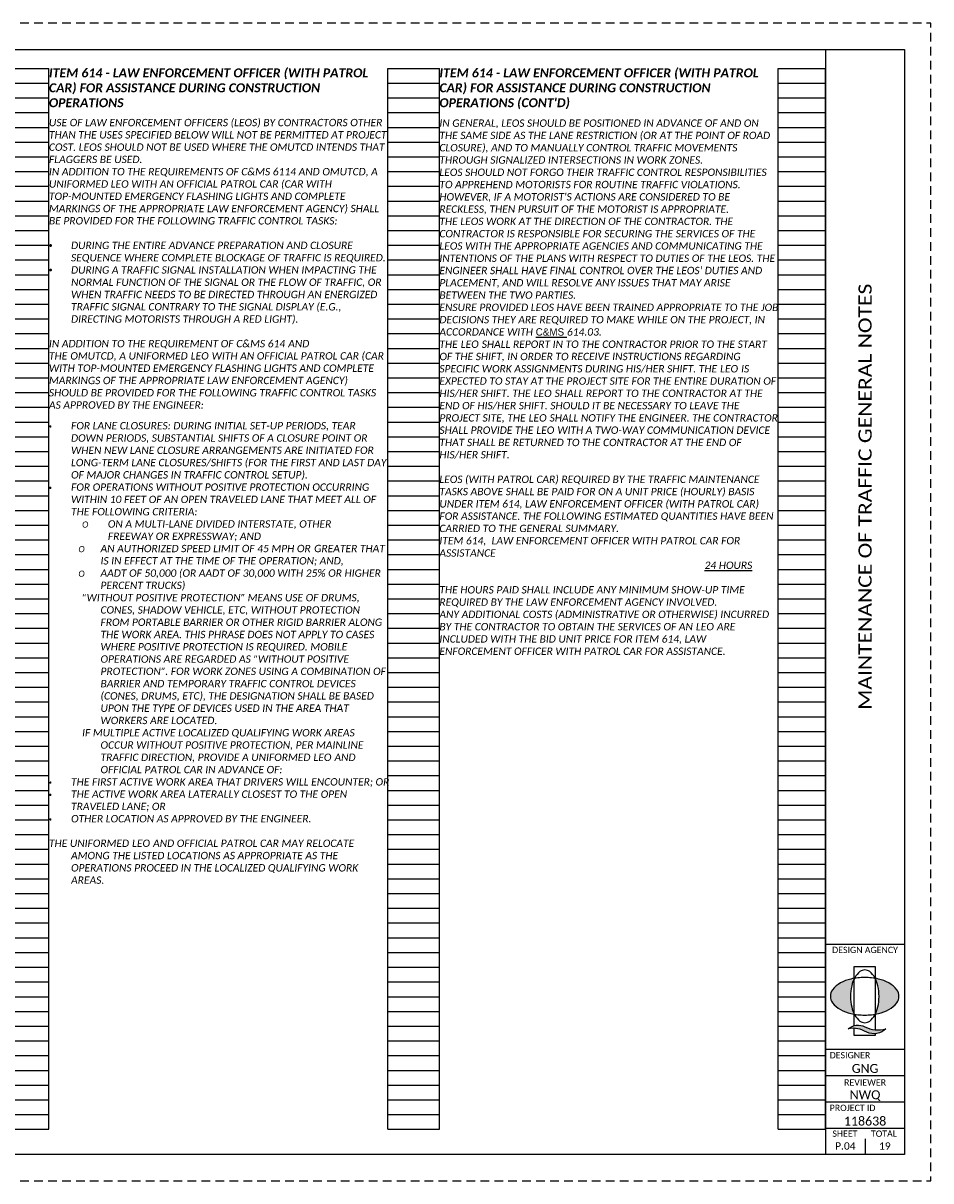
# Paper-space layout 'MOT_Note2' of a CAD drawing. Header units: feet. Extents: x -0.5 to 34, y 0 to 22.
# Tile 2 of 2: x 16.8 to 34, y 0 to 22. Entities that reach past the tile are written whole.
import ezdxf
from ezdxf.enums import TextEntityAlignment as Align

# ---------------------------------------------------------------- set-up
doc = ezdxf.new("R2010")
doc.units = ezdxf.units.FT
doc.header["$MEASUREMENT"] = 0
doc.linetypes.add('OhDOT_USTN3', pattern=[0.22, 0.165, -0.055])
for name, color, linetype in [('SH_Border', 7, 'Continuous'), ('SH_Cut_Line', 7, 'OhDOT_USTN3'), ('SH_Data', 7, 'Continuous'), ('SH_Hatch', 14, 'Continuous'), ('SH_Text', 7, 'Continuous'), ('SH_TextM', 7, 'Continuous')]:
    doc.layers.add(name, color=color, linetype=linetype)
doc.styles.add('Font 70-Main Title', font='calibri.ttf', dxfattribs={"width": 1.15, "height": 0.25})
doc.styles.add('Slanted Normal (0.14) Font 31', font='calibrii.ttf', dxfattribs={"height": 0.14})
doc.styles.add('Slanted Sub-Title (0.17) Font 31', font='calibrii.ttf', dxfattribs={"height": 0.17})
doc.styles.add('Straight Minimum (0.12) Font 30', font='calibri.ttf', dxfattribs={"height": 0.12})
doc.styles.add('Straight Sub-Title (0.17) Font 30', font='calibri.ttf', dxfattribs={"height": 0.17})
doc.styles.add('Straight-Normal', font='calibri.ttf', dxfattribs={"height": 0.14})
doc.styles.add('Straight-Sub Title', font='calibri.ttf', dxfattribs={"height": 0.17})

# ---------------------------------------------------------------- blocks, each defined once
blk = doc.blocks.new('4COL')
at = {"layer": 'Defpoints', "color": 3, "linetype": 'Continuous'}
for p, q in [((2, 0.98), (2, 21.14)), ((2, 21.14), (2.9, 21.14)), ((2.9, 0.98), (2.9, 21.14)), ((9.34, 0.98), (9.34, 21.14)), ((9.34, 21.14), (10.32, 21.14)), ((10.32, 0.98), (10.32, 21.14)), ((16.76, 0.98), (16.76, 21.14)), ((16.76, 21.14), (17.74, 21.14)), ((17.74, 0.98), (17.74, 21.14)), ((24.18, 0.98), (24.18, 21.14)), ((24.18, 21.14), (25.16, 21.14)), ((25.16, 0.98), (25.16, 21.14)), ((31.6, 0.98), (31.6, 21.14)), ((31.6, 21.14), (32.5, 21.14)), ((32.5, 0.98), (32.5, 21.14)), ((2, 20.86), (2.9, 20.86)), ((9.34, 20.86), (10.32, 20.86)), ((16.76, 20.86), (17.74, 20.86)), ((24.18, 20.86), (25.16, 20.86)), ((31.6, 20.86), (32.5, 20.86)), ((2, 20.58), (2.9, 20.58)), ((9.34, 20.58), (10.32, 20.58)), ((16.76, 20.58), (17.74, 20.58)), ((24.18, 20.58), (25.16, 20.58)), ((31.6, 20.58), (32.5, 20.58)), ((2, 20.3), (2.9, 20.3)), ((9.34, 20.3), (10.32, 20.3)), ((16.76, 20.3), (17.74, 20.3)), ((24.18, 20.3), (25.16, 20.3)), ((31.6, 20.3), (32.5, 20.3)), ((2, 20.02), (2.9, 20.02)), ((9.34, 20.02), (10.32, 20.02)), ((16.76, 20.02), (17.74, 20.02)), ((24.18, 20.02), (25.16, 20.02)), ((31.6, 20.02), (32.5, 20.02)), ((2, 19.74), (2.9, 19.74)), ((9.34, 19.74), (10.32, 19.74)), ((16.76, 19.74), (17.74, 19.74)), ((24.18, 19.74), (25.16, 19.74)), ((31.6, 19.74), (32.5, 19.74)), ((2, 19.46), (2.9, 19.46)), ((9.34, 19.46), (10.32, 19.46)), ((16.76, 19.46), (17.74, 19.46)), ((24.18, 19.46), (25.16, 19.46)), ((31.6, 19.46), (32.5, 19.46)), ((2, 19.18), (2.9, 19.18)), ((9.34, 19.18), (10.32, 19.18)), ((16.76, 19.18), (17.74, 19.18)), ((24.18, 19.18), (25.16, 19.18)), ((31.6, 19.18), (32.5, 19.18)), ((2, 18.9), (2.9, 18.9)), ((9.34, 18.9), (10.32, 18.9)), ((16.76, 18.9), (17.74, 18.9)), ((24.18, 18.9), (25.16, 18.9)), ((31.6, 18.9), (32.5, 18.9)), ((2, 18.62), (2.9, 18.62)), ((9.34, 18.62), (10.32, 18.62)), ((16.76, 18.62), (17.74, 18.62)), ((24.18, 18.62), (25.16, 18.62)), ((31.6, 18.62), (32.5, 18.62)), ((2, 18.34), (2.9, 18.34)), ((9.34, 18.34), (10.32, 18.34)), ((16.76, 18.34), (17.74, 18.34)), ((24.18, 18.34), (25.16, 18.34)), ((31.6, 18.34), (32.5, 18.34)), ((2, 18.06), (2.9, 18.06)), ((9.34, 18.06), (10.32, 18.06)), ((16.76, 18.06), (17.74, 18.06)), ((24.18, 18.06), (25.16, 18.06)), ((31.6, 18.06), (32.5, 18.06)), ((2, 17.78), (2.9, 17.78)), ((9.34, 17.78), (10.32, 17.78)), ((16.76, 17.78), (17.74, 17.78)), ((24.18, 17.78), (25.16, 17.78)), ((31.6, 17.78), (32.5, 17.78)), ((2, 17.5), (2.9, 17.5)), ((9.34, 17.5), (10.32, 17.5)), ((16.76, 17.5), (17.74, 17.5)), ((24.18, 17.5), (25.16, 17.5)), ((31.6, 17.5), (32.5, 17.5)), ((2, 17.22), (2.9, 17.22)), ((9.34, 17.22), (10.32, 17.22)), ((16.76, 17.22), (17.74, 17.22)), ((24.18, 17.22), (25.16, 17.22)), ((31.6, 17.22), (32.5, 17.22)), ((2, 16.94), (2.9, 16.94)), ((9.34, 16.94), (10.32, 16.94)), ((16.76, 16.94), (17.74, 16.94)), ((24.18, 16.94), (25.16, 16.94)), ((31.6, 16.94), (32.5, 16.94)), ((2, 16.66), (2.9, 16.66)), ((9.34, 16.66), (10.32, 16.66)), ((16.76, 16.66), (17.74, 16.66)), ((24.18, 16.66), (25.16, 16.66)), ((31.6, 16.66), (32.5, 16.66)), ((2, 16.38), (2.9, 16.38)), ((9.34, 16.38), (10.32, 16.38)), ((16.76, 16.38), (17.74, 16.38)), ((24.18, 16.38), (25.16, 16.38)), ((31.6, 16.38), (32.5, 16.38)), ((2, 16.1), (2.9, 16.1)), ((9.34, 16.1), (10.32, 16.1)), ((16.76, 16.1), (17.74, 16.1)), ((24.18, 16.1), (25.16, 16.1)), ((31.6, 16.1), (32.5, 16.1)), ((2, 15.82), (2.9, 15.82)), ((9.34, 15.82), (10.32, 15.82)), ((16.76, 15.82), (17.74, 15.82)), ((24.18, 15.82), (25.16, 15.82)), ((31.6, 15.82), (32.5, 15.82)), ((2, 15.54), (2.9, 15.54)), ((9.34, 15.54), (10.32, 15.54)), ((16.76, 15.54), (17.74, 15.54)), ((24.18, 15.54), (25.16, 15.54)), ((31.6, 15.54), (32.5, 15.54)), ((2, 15.26), (2.9, 15.26)), ((9.34, 15.26), (10.32, 15.26)), ((16.76, 15.26), (17.74, 15.26)), ((24.18, 15.26), (25.16, 15.26)), ((31.6, 15.26), (32.5, 15.26)), ((2, 14.98), (2.9, 14.98)), ((9.34, 14.98), (10.32, 14.98)), ((16.76, 14.98), (17.74, 14.98)), ((24.18, 14.98), (25.16, 14.98)), ((31.6, 14.98), (32.5, 14.98)), ((2, 14.7), (2.9, 14.7)), ((9.34, 14.7), (10.32, 14.7)), ((16.76, 14.7), (17.74, 14.7)), ((24.18, 14.7), (25.16, 14.7)), ((31.6, 14.7), (32.5, 14.7)), ((2, 14.42), (2.9, 14.42)), ((9.34, 14.42), (10.32, 14.42)), ((16.76, 14.42), (17.74, 14.42)), ((24.18, 14.42), (25.16, 14.42)), ((31.6, 14.42), (32.5, 14.42)), ((2, 14.14), (2.9, 14.14)), ((9.34, 14.14), (10.32, 14.14)), ((16.76, 14.14), (17.74, 14.14)), ((24.18, 14.14), (25.16, 14.14)), ((31.6, 14.14), (32.5, 14.14)), ((2, 13.86), (2.9, 13.86)), ((9.34, 13.86), (10.32, 13.86)), ((16.76, 13.86), (17.74, 13.86)), ((24.18, 13.86), (25.16, 13.86)), ((31.6, 13.86), (32.5, 13.86)), ((2, 13.58), (2.9, 13.58)), ((9.34, 13.58), (10.32, 13.58)), ((16.76, 13.58), (17.74, 13.58)), ((24.18, 13.58), (25.16, 13.58)), ((31.6, 13.58), (32.5, 13.58)), ((2, 13.3), (2.9, 13.3)), ((9.34, 13.3), (10.32, 13.3)), ((16.76, 13.3), (17.74, 13.3)), ((24.18, 13.3), (25.16, 13.3)), ((31.6, 13.3), (32.5, 13.3)), ((2, 13.02), (2.9, 13.02)), ((9.34, 13.02), (10.32, 13.02)), ((16.76, 13.02), (17.74, 13.02)), ((24.18, 13.02), (25.16, 13.02)), ((31.6, 13.02), (32.5, 13.02)), ((2, 12.74), (2.9, 12.74)), ((9.34, 12.74), (10.32, 12.74)), ((16.76, 12.74), (17.74, 12.74)), ((24.18, 12.74), (25.16, 12.74)), ((31.6, 12.74), (32.5, 12.74)), ((2, 12.46), (2.9, 12.46)), ((9.34, 12.46), (10.32, 12.46)), ((16.76, 12.46), (17.74, 12.46)), ((24.18, 12.46), (25.16, 12.46)), ((31.6, 12.46), (32.5, 12.46)), ((2, 12.18), (2.9, 12.18)), ((9.34, 12.18), (10.32, 12.18)), ((16.76, 12.18), (17.74, 12.18)), ((24.18, 12.18), (25.16, 12.18)), ((31.6, 12.18), (32.5, 12.18)), ((2, 11.9), (2.9, 11.9)), ((9.34, 11.9), (10.32, 11.9)), ((16.76, 11.9), (17.74, 11.9)), ((24.18, 11.9), (25.16, 11.9)), ((31.6, 11.9), (32.5, 11.9)), ((2, 11.62), (2.9, 11.62)), ((9.34, 11.62), (10.32, 11.62)), ((16.76, 11.62), (17.74, 11.62)), ((24.18, 11.62), (25.16, 11.62)), ((31.6, 11.62), (32.5, 11.62)), ((2, 11.34), (2.9, 11.34)), ((9.34, 11.34), (10.32, 11.34)), ((16.76, 11.34), (17.74, 11.34)), ((24.18, 11.34), (25.16, 11.34)), ((31.6, 11.34), (32.5, 11.34)), ((2, 11.06), (2.9, 11.06)), ((9.34, 11.06), (10.32, 11.06)), ((16.76, 11.06), (17.74, 11.06)), ((24.18, 11.06), (25.16, 11.06)), ((31.6, 11.06), (32.5, 11.06)), ((2, 10.78), (2.9, 10.78)), ((9.34, 10.78), (10.32, 10.78)), ((16.76, 10.78), (17.74, 10.78)), ((24.18, 10.78), (25.16, 10.78)), ((31.6, 10.78), (32.5, 10.78)), ((2, 10.5), (2.9, 10.5)), ((9.34, 10.5), (10.32, 10.5)), ((16.76, 10.5), (17.74, 10.5)), ((24.18, 10.5), (25.16, 10.5)), ((31.6, 10.5), (32.5, 10.5)), ((2, 10.22), (2.9, 10.22)), ((9.34, 10.22), (10.32, 10.22)), ((16.76, 10.22), (17.74, 10.22)), ((24.18, 10.22), (25.16, 10.22)), ((31.6, 10.22), (32.5, 10.22)), ((2, 9.94), (2.9, 9.94)), ((9.34, 9.94), (10.32, 9.94)), ((16.76, 9.94), (17.74, 9.94)), ((24.18, 9.94), (25.16, 9.94)), ((31.6, 9.94), (32.5, 9.94)), ((2, 9.66), (2.9, 9.66)), ((9.34, 9.66), (10.32, 9.66)), ((16.76, 9.66), (17.74, 9.66)), ((24.18, 9.66), (25.16, 9.66)), ((31.6, 9.66), (32.5, 9.66)), ((2, 9.38), (2.9, 9.38)), ((9.34, 9.38), (10.32, 9.38)), ((16.76, 9.38), (17.74, 9.38)), ((24.18, 9.38), (25.16, 9.38)), ((31.6, 9.38), (32.5, 9.38)), ((2, 9.1), (2.9, 9.1)), ((9.34, 9.1), (10.32, 9.1)), ((16.76, 9.1), (17.74, 9.1)), ((24.18, 9.1), (25.16, 9.1)), ((31.6, 9.1), (32.5, 9.1)), ((2, 8.82), (2.9, 8.82)), ((9.34, 8.82), (10.32, 8.82)), ((16.76, 8.82), (17.74, 8.82)), ((24.18, 8.82), (25.16, 8.82)), ((31.6, 8.82), (32.5, 8.82)), ((2, 8.54), (2.9, 8.54)), ((9.34, 8.54), (10.32, 8.54)), ((16.76, 8.54), (17.74, 8.54)), ((24.18, 8.54), (25.16, 8.54)), ((31.6, 8.54), (32.5, 8.54)), ((2, 8.26), (2.9, 8.26)), ((9.34, 8.26), (10.32, 8.26)), ((16.76, 8.26), (17.74, 8.26)), ((24.18, 8.26), (25.16, 8.26)), ((31.6, 8.26), (32.5, 8.26)), ((2, 7.98), (2.9, 7.98)), ((9.34, 7.98), (10.32, 7.98)), ((16.76, 7.98), (17.74, 7.98)), ((24.18, 7.98), (25.16, 7.98)), ((31.6, 7.98), (32.5, 7.98)), ((2, 7.7), (2.9, 7.7)), ((9.34, 7.7), (10.32, 7.7)), ((16.76, 7.7), (17.74, 7.7)), ((24.18, 7.7), (25.16, 7.7)), ((31.6, 7.7), (32.5, 7.7)), ((2, 7.42), (2.9, 7.42)), ((9.34, 7.42), (10.32, 7.42)), ((16.76, 7.42), (17.74, 7.42)), ((24.18, 7.42), (25.16, 7.42)), ((31.6, 7.42), (32.5, 7.42)), ((2, 7.14), (2.9, 7.14)), ((9.34, 7.14), (10.32, 7.14)), ((16.76, 7.14), (17.74, 7.14)), ((24.18, 7.14), (25.16, 7.14)), ((31.6, 7.14), (32.5, 7.14)), ((2, 6.86), (2.9, 6.86)), ((9.34, 6.86), (10.32, 6.86)), ((16.76, 6.86), (17.74, 6.86)), ((24.18, 6.86), (25.16, 6.86)), ((31.6, 6.86), (32.5, 6.86)), ((2, 6.58), (2.9, 6.58)), ((9.34, 6.58), (10.32, 6.58)), ((16.76, 6.58), (17.74, 6.58)), ((24.18, 6.58), (25.16, 6.58)), ((31.6, 6.58), (32.5, 6.58)), ((2, 6.3), (2.9, 6.3)), ((9.34, 6.3), (10.32, 6.3)), ((16.76, 6.3), (17.74, 6.3)), ((24.18, 6.3), (25.16, 6.3)), ((31.6, 6.3), (32.5, 6.3)), ((2, 6.02), (2.9, 6.02)), ((9.34, 6.02), (10.32, 6.02)), ((16.76, 6.02), (17.74, 6.02)), ((24.18, 6.02), (25.16, 6.02)), ((31.6, 6.02), (32.5, 6.02)), ((2, 5.74), (2.9, 5.74)), ((9.34, 5.74), (10.32, 5.74)), ((16.76, 5.74), (17.74, 5.74)), ((24.18, 5.74), (25.16, 5.74)), ((31.6, 5.74), (32.5, 5.74)), ((2, 5.46), (2.9, 5.46)), ((9.34, 5.46), (10.32, 5.46)), ((16.76, 5.46), (17.74, 5.46)), ((24.18, 5.46), (25.16, 5.46)), ((31.6, 5.46), (32.5, 5.46)), ((2, 5.18), (2.9, 5.18)), ((9.34, 5.18), (10.32, 5.18)), ((16.76, 5.18), (17.74, 5.18)), ((24.18, 5.18), (25.16, 5.18)), ((31.6, 5.18), (32.5, 5.18)), ((2, 4.9), (2.9, 4.9)), ((9.34, 4.9), (10.32, 4.9)), ((16.76, 4.9), (17.74, 4.9)), ((24.18, 4.9), (25.16, 4.9)), ((31.6, 4.9), (32.5, 4.9)), ((2, 4.62), (2.9, 4.62)), ((9.34, 4.62), (10.32, 4.62)), ((16.76, 4.62), (17.74, 4.62)), ((24.18, 4.62), (25.16, 4.62)), ((31.6, 4.62), (32.5, 4.62)), ((2, 4.34), (2.9, 4.34)), ((9.34, 4.34), (10.32, 4.34)), ((16.76, 4.34), (17.74, 4.34)), ((24.18, 4.34), (25.16, 4.34)), ((31.6, 4.34), (32.5, 4.34)), ((2, 4.06), (2.9, 4.06)), ((9.34, 4.06), (10.32, 4.06)), ((16.76, 4.06), (17.74, 4.06)), ((24.18, 4.06), (25.16, 4.06)), ((31.6, 4.06), (32.5, 4.06)), ((2, 3.78), (2.9, 3.78)), ((9.34, 3.78), (10.32, 3.78)), ((16.76, 3.78), (17.74, 3.78)), ((24.18, 3.78), (25.16, 3.78)), ((31.6, 3.78), (32.5, 3.78)), ((2, 3.5), (2.9, 3.5)), ((9.34, 3.5), (10.32, 3.5)), ((16.76, 3.5), (17.74, 3.5)), ((24.18, 3.5), (25.16, 3.5)), ((31.6, 3.5), (32.5, 3.5)), ((2, 3.22), (2.9, 3.22)), ((9.34, 3.22), (10.32, 3.22)), ((16.76, 3.22), (17.74, 3.22)), ((24.18, 3.22), (25.16, 3.22)), ((31.6, 3.22), (32.5, 3.22)), ((2, 2.94), (2.9, 2.94)), ((9.34, 2.94), (10.32, 2.94)), ((16.76, 2.94), (17.74, 2.94)), ((24.18, 2.94), (25.16, 2.94)), ((31.6, 2.94), (32.5, 2.94)), ((2, 2.66), (2.9, 2.66)), ((9.34, 2.66), (10.32, 2.66)), ((16.76, 2.66), (17.74, 2.66)), ((24.18, 2.66), (25.16, 2.66)), ((31.6, 2.66), (32.5, 2.66)), ((2, 2.38), (2.9, 2.38)), ((9.34, 2.38), (10.32, 2.38)), ((16.76, 2.38), (17.74, 2.38)), ((24.18, 2.38), (25.16, 2.38)), ((31.6, 2.38), (32.5, 2.38)), ((2, 2.1), (2.9, 2.1)), ((9.34, 2.1), (10.32, 2.1)), ((16.76, 2.1), (17.74, 2.1)), ((24.18, 2.1), (25.16, 2.1)), ((31.6, 2.1), (32.5, 2.1)), ((2, 1.82), (2.9, 1.82)), ((9.34, 1.82), (10.32, 1.82)), ((16.76, 1.82), (17.74, 1.82)), ((24.18, 1.82), (25.16, 1.82)), ((31.6, 1.82), (32.5, 1.82)), ((2, 1.54), (2.9, 1.54)), ((9.34, 1.54), (10.32, 1.54)), ((16.76, 1.54), (17.74, 1.54)), ((24.18, 1.54), (25.16, 1.54)), ((31.6, 1.54), (32.5, 1.54)), ((2, 1.26), (2.9, 1.26)), ((9.34, 1.26), (10.32, 1.26)), ((16.76, 1.26), (17.74, 1.26)), ((24.18, 1.26), (25.16, 1.26)), ((31.6, 1.26), (32.5, 1.26)), ((2, 0.98), (2.9, 0.98)), ((9.34, 0.98), (10.32, 0.98)), ((16.76, 0.98), (17.74, 0.98)), ((24.18, 0.98), (25.16, 0.98)), ((31.6, 0.98), (32.5, 0.98))]:
    blk.add_line(p, q, dxfattribs=at)
blk.add_point((0, 0), dxfattribs=at)
blk = doc.blocks.new('A$C1697e795')
at = {"layer": 'SH_Hatch'}
for points in [[(-0.1098, 0.0898, -0.0615), (-0.0881, 0.1507), (-0.0881, 0.1523, 0.014092), (-0.1171, 0.1465, 0.069705), (-0.2053, 0.1131, 0.105975), (-0.2716, 0.0557, 0.163104), (-0.29, 0.0008, 0.163049), (-0.2716, -0.0541, 0.105975), (-0.2053, -0.1115, 0.069705), (-0.1171, -0.145, 0.014089), (-0.0881, -0.1507, -0.061487), (-0.1098, -0.0898, -0.054987), (-0.1197, 0, -0.054987)], [(0.1108, 0.0898, 0.0615), (0.0891, 0.1507), (0.0891, 0.1523, -0.014092), (0.1182, 0.1465, -0.069705), (0.2063, 0.1131, -0.105975), (0.2727, 0.0557, -0.163104), (0.2911, 0.0008, -0.163049), (0.2727, -0.0541, -0.105975), (0.2063, -0.1115, -0.069705), (0.1182, -0.145, -0.014089), (0.0891, -0.1507, 0.061487), (0.1108, -0.0898, 0.054987), (0.1207, 0, 0.054987)], [(0.0015, -0.2566, 0.297692), (-0.1396, -0.2731, -0.180432), (0.0164, -0.3024, 0.32264), (0.179, -0.273, -0.20237)]]:
    blk.add_hatch(color=256, dxfattribs=at).paths.add_polyline_path(points)
at = {"layer": 'SH_TextM'}
for points in [[(0.1106, -0.0898, 0.054987), (0.1206, 0, 0.054987), (0.1106, 0.0898, 0.0688), (0.0854, 0.1575, 0.105699), (0.0418, 0.2087, 0.165247), (0.0004, 0.2228, 0.165247), (-0.0409, 0.2087, 0.105699), (-0.0845, 0.1575, 0.0688), (-0.1098, 0.0898, 0.054987), (-0.1197, 0, 0.054987), (-0.1098, -0.0898, 0.0688), (-0.0845, -0.1575, 0.105699), (-0.0409, -0.2087, 0.165247), (0.0004, -0.2228, 0.165247), (0.0418, -0.2087, 0.105699), (0.0854, -0.1575, 0.0688)], [(-0.2053, -0.1115, 0.069705), (-0.1171, -0.145, 0.055931), (-0.0006, -0.158, 0.055931), (0.1159, -0.145, 0.069705), (0.2041, -0.1115, 0.105975), (0.2705, -0.0541, 0.163076), (0.2889, 0.0008, 0.163076), (0.2705, 0.0557, 0.105975), (0.2041, 0.1131, 0.069705), (0.1159, 0.1465, 0.055931), (-0.0006, 0.1596, 0.055931), (-0.1171, 0.1465, 0.069705), (-0.2053, 0.1131, 0.105975), (-0.2716, 0.0557, 0.163076), (-0.29, 0.0008, 0.163076), (-0.2716, -0.0541, 0.105975)], [(0.0164, -0.3024, 0.180432), (-0.1396, -0.2731, -0.297692), (0.0015, -0.2566, 0.20237), (0.179, -0.273, -0.32264)]]:
    blk.add_lwpolyline(points, format="xyb", close=True, dxfattribs=at)
for points in [[(-0.0881, -0.2469), (-0.0881, 0.2529), (0.0891, 0.2529), (0.0891, -0.2828)], [(0.0891, -0.3157), (0.0891, -0.332), (-0.0881, -0.332), (-0.0881, -0.2701)]]:
    blk.add_lwpolyline(points, dxfattribs=at)
blk = doc.blocks.new('BLKWO_NEW')
at = {"layer": 'SH_Border', "linetype": 'Continuous', "flags": 128}
blk.add_lwpolyline([(0.5, 21.5), (33.5, 21.5), (33.5, 0.5), (0.5, 0.5), (0.5, 21.5)], close=True, dxfattribs=at)
for points in [[(1.5, 0.5), (1.5, 21.5)], [(32, 21.5), (32, 0.5)], [(32, 4.5), (33.5, 4.5)], [(32, 2.5), (33.5, 2.5)], [(32, 2), (33.5, 2)], [(32, 1.5), (33.5, 1.5)], [(32, 1), (33.5, 1)]]:
    blk.add_lwpolyline(points, dxfattribs=at)
at = {"layer": 'SH_Border'}
blk.add_lwpolyline([(32.75, 0.8), (32.75, 0.5)], dxfattribs=at)
at = {"layer": 'SH_Cut_Line', "color": 7, "linetype": 'OhDOT_USTN3', "flags": 128}
blk.add_lwpolyline([(0, 0), (34, 0), (34, 22), (0, 22), (0, 0)], close=True, dxfattribs=at)
at = {"layer": 'SH_Border', "xscale": 2.25, "yscale": 2.25, "zscale": 2.25}
blk.add_blockref('A$C1697e795', (32.744, 3.506), dxfattribs=at)
at = {"layer": 'SH_Data', "char_height": 0.12, "style": 'Straight Minimum (0.12) Font 30'}
for s, insert, width, attachment_point in [('DESIGN AGENCY', (32.124, 4.448), 1.94049, 1), ('DESIGNER', (32.078, 2.448), 1.0279, 1), ('REVIEWER', (32.75, 1.931), 1.0279, 2), ('PROJECT ID', (32.078, 1.447), 1.27835, 1), ('SHEET', (32.129, 0.957), 1.0279, 1), ('TOTAL', (32.862, 0.957), 1.0279, 1)]:
    blk.add_mtext(s, dxfattribs=dict(at, insert=insert, width=width, attachment_point=attachment_point))
at = {"layer": 'SH_Data', "style": 'Font 70-Main Title', "width": 1.15, "flags": 8}
blk.add_attdef('TITLEAREA2T', text='', height=0.25, rotation=90, dxfattribs=at).set_placement((32.75, 13), align=Align.MIDDLE_CENTER)
at = {"layer": 'SH_Data', "style": 'Straight-Sub Title'}
for tag, p in [('XXX', (32.75, 2)), ('XXX', (32.75, 1.5)), ('XXXXXX', (32.75, 1))]:
    blk.add_attdef(tag, text='', height=0.17, dxfattribs=at).set_placement(p, align=Align.BOTTOM_CENTER)
at = {"layer": 'SH_Data', "style": 'Straight Sub-Title (0.17) Font 30', "flags": 8}
blk.add_attdef('PROJECT', text='', height=0.25, rotation=90, dxfattribs=at).set_placement((0.721, 0.55), align=Align.MIDDLE_LEFT)

psp = doc.layouts.new('MOT_Note2')

# ---------------------------------------------------------------- block references
at = {"layer": 'SH_Border'}
ref = psp.add_blockref('BLKWO_NEW', (0, 0), dxfattribs=at)
ref.add_attrib('XXX', 'NWQ', dxfattribs={"layer": 'SH_Data', "height": 0.17, "style": 'Straight-Sub Title'}).set_placement((32.75, 1.5), align=Align.BOTTOM_CENTER)
ref.add_attrib('SHEETTOTAL', '19', dxfattribs={"layer": 'SH_Data', "height": 0.14, "style": 'Straight-Normal'}).set_placement((33.125, 0.549), align=Align.BOTTOM_CENTER)
ref.add_attrib('SHEETNO', 'P.04', dxfattribs={"layer": 'SH_Data', "height": 0.14, "style": 'Straight-Normal'}).set_placement((32.375, 0.551), align=Align.BOTTOM_CENTER)
ref.add_attrib('XXXXXX', '118638', dxfattribs={"layer": 'SH_Data', "height": 0.17, "style": 'Straight-Sub Title'}).set_placement((32.75, 1), align=Align.BOTTOM_CENTER)
ref.add_attrib('TITLEAREA2T', 'MAINTENANCE OF TRAFFIC GENERAL NOTES', dxfattribs={"layer": 'SH_Data', "height": 0.25, "rotation": 90, "style": 'Font 70-Main Title', "width": 1.15}).set_placement((32.75, 13), align=Align.MIDDLE_CENTER)
ref.add_attrib('XXX', 'GNG', dxfattribs={"layer": 'SH_Data', "height": 0.17, "style": 'Straight-Sub Title'}).set_placement((32.75, 2), align=Align.BOTTOM_CENTER)
ref.add_attrib('PROJECT', 'TUS-NEW PHILA PAVING', dxfattribs={"layer": 'SH_Data', "height": 0.25, "rotation": 90, "style": 'Straight Sub-Title (0.17) Font 30'}).set_placement((0.721, 0.55), align=Align.MIDDLE_LEFT)
at = {"layer": 'SH_Text'}
psp.add_blockref('4COL', (-0.5, 0), dxfattribs=at)

# ---------------------------------------------------------------- texts
at = {"layer": 'SH_Border', "char_height": 0.17, "width": 6.4046, "attachment_point": 1, "style": 'Slanted Sub-Title (0.17) Font 31'}
for s, insert in [('{\\fCalibri|b1|i1|c0|p34;\\C4;ITEM 614 - LAW ENFORCEMENT OFFICER (WITH PATROL CAR) FOR ASSISTANCE DURING CONSTRUCTION OPERATIONS}', (17.24, 21.14)), ("{\\fCalibri|b1|i1|c0|p34;\\C4;ITEM 614 - LAW ENFORCEMENT OFFICER (WITH PATROL CAR) FOR ASSISTANCE DURING CONSTRUCTION OPERATIONS (CONT'D)}", (24.66, 21.14))]:
    psp.add_mtext(s, dxfattribs=dict(at, insert=insert))
at = {"layer": 'SH_Text', "char_height": 0.14, "width": 6.44, "attachment_point": 1, "style": 'Slanted Normal (0.14) Font 31'}
for s, insert in [('USE OF LAW ENFORCEMENT OFFICERS (LEOS) BY CONTRACTORS OTHER THAN THE USES SPECIFIED BELOW WILL NOT BE PERMITTED AT PROJECT COST. LEOS SHOULD NOT BE USED WHERE THE OMUTCD INTENDS THAT FLAGGERS BE USED.\\PIN ADDITION TO THE REQUIREMENTS OF C&MS 6114 AND OMUTCD, A UNIFORMED LEO WITH AN OFFICIAL PATROL CAR (CAR WITH TOP-MOUNTED EMERGENCY FLASHING LIGHTS AND COMPLETE MARKINGS OF THE APPROPRIATE LAW ENFORCEMENT AGENCY) SHALL BE PROVIDED FOR THE FOLLOWING TRAFFIC CONTROL TASKS:\\P\\P\\pxi-3,l3,t3;{\\fSymbol|b0|i0|c2|p18;·^I}DURING THE ENTIRE ADVANCE PREPARATION AND CLOSURE SEQUENCE WHERE COMPLETE BLOCKAGE OF TRAFFIC IS REQUIRED.\\P{\\fSymbol|b0|i0|c2|p18;·^I}DURING A TRAFFIC SIGNAL INSTALLATION WHEN IMPACTING THE NORMAL FUNCTION OF THE SIGNAL OR THE FLOW OF TRAFFIC, OR WHEN TRAFFIC NEEDS TO BE DIRECTED THROUGH AN ENERGIZED TRAFFIC SIGNAL CONTRARY TO THE SIGNAL DISPLAY (E.G., DIRECTING MOTORISTS THROUGH A RED LIGHT).\\P\\pi0,l0,tz;\\P\\pa0.7125;IN ADDITION TO THE REQUIREMENT OF{\\fTahoma|b0|i0|c0|p34;\\~}C&MS 614{\\fTahoma|b1|i0|c0|p34;\\~}AND THE{\\fTahoma|b1|i0|c0|p34;\\~}OMUTCD,{\\fTahoma|b0|i0|c0|p34;\\~}A UNIFORMED{\\fTahoma|b1|i0|c0|p34;\\~}LEO{\\fTahoma|b1|i0|c0|p34;\\~}WITH AN OFFICIAL PATROL CAR (CAR WITH TOP-MOUNTED EMERGENCY FLASHING LIGHTS AND COMPLETE MARKINGS OF THE APPROPRIATE LAW ENFORCEMENT AGENCY) SHOULD BE PROVIDED FOR THE FOLLOWING TRAFFIC CONTROL TASKS AS APPROVED BY THE ENGINEER:', (17.24, 20.181)), ("\\pxa0.7125;IN GENERAL, LEOS SHOULD BE POSITIONED IN ADVANCE OF AND ON THE SAME SIDE AS THE LANE RESTRICTION (OR AT THE POINT OF ROAD CLOSURE), AND TO MANUALLY CONTROL TRAFFIC MOVEMENTS THROUGH SIGNALIZED INTERSECTIONS IN WORK ZONES.\\PLEOS SHOULD NOT FORGO THEIR TRAFFIC CONTROL RESPONSIBILITIES TO APPREHEND MOTORISTS FOR ROUTINE TRAFFIC VIOLATIONS. HOWEVER, IF A MOTORIST'S ACTIONS ARE CONSIDERED TO BE RECKLESS, THEN PURSUIT OF THE MOTORIST IS APPROPRIATE.\\PTHE LEOS WORK AT THE DIRECTION OF THE CONTRACTOR. THE CONTRACTOR IS RESPONSIBLE FOR SECURING THE SERVICES OF THE LEOS WITH THE APPROPRIATE AGENCIES AND COMMUNICATING THE INTENTIONS OF{\\fTahoma|b0|i0|c0|p34;\\~}THE PLANS WITH RESPECT TO DUTIES OF THE LEOS. THE ENGINEER SHALL HAVE FINAL CONTROL OVER THE LEOS' DUTIES AND PLACEMENT, AND WILL RESOLVE ANY ISSUES THAT MAY ARISE BETWEEN THE TWO PARTIES.{\\fTahoma|b0|i0|c0|p34;\\~}\\PENSURE PROVIDED LEOS HAVE BEEN TRAINED APPROPRIATE TO THE JOB DECISIONS THEY ARE REQUIRED TO MAKE WHILE ON THE PROJECT, IN ACCORDANCE WITH{\\fTahoma|b0|i0|c0|p34;\\~\\Ffont31|c0;\\LC&MS\\fTahoma|b0|i0|c0|p34;\\l\\~}614.03.\\PTHE{\\fTahoma|b1|i0|c0|p34;\\~}LEO{\\fTahoma|b1|i0|c0|p34;\\~}SHALL REPORT IN TO THE CONTRACTOR PRIOR TO THE START OF THE SHIFT, IN ORDER TO RECEIVE INSTRUCTIONS REGARDING SPECIFIC WORK ASSIGNMENTS DURING HIS/HER SHIFT. THE{\\fTahoma|b1|i0|c0|p34;\\~}LEO{\\fTahoma|b1|i0|c0|p34;\\~}IS EXPECTED TO STAY AT THE PROJECT SITE FOR THE ENTIRE DURATION OF HIS/HER SHIFT. THE{\\fTahoma|b1|i0|c0|p34;\\~}LEO{\\fTahoma|b1|i0|c0|p34;\\~}SHALL REPORT TO THE CONTRACTOR AT THE END OF HIS/HER SHIFT. SHOULD IT BE NECESSARY TO LEAVE THE PROJECT SITE, THE{\\fTahoma|b1|i0|c0|p34;\\~}LEO{\\fTahoma|b1|i0|c0|p34;\\~}SHALL NOTIFY THE ENGINEER. THE CONTRACTOR SHALL PROVIDE THE{\\fTahoma|b1|i0|c0|p34;\\~}LEO{\\fTahoma|b1|i0|c0|p34;\\~}WITH A TWO-WAY COMMUNICATION DEVICE THAT SHALL BE RETURNED TO THE CONTRACTOR AT THE END OF HIS/HER SHIFT.{\\fTahoma|b0|i0|c0|p34;\\~}\\P\\PLEOS (WITH PATROL CAR) REQUIRED BY THE TRAFFIC MAINTENANCE TASKS ABOVE SHALL BE PAID FOR ON A UNIT PRICE (HOURLY) BASIS UNDER ITEM 614, LAW ENFORCEMENT OFFICER (WITH PATROL CAR) FOR ASSISTANCE. THE FOLLOWING ESTIMATED QUANTITIES HAVE BEEN CARRIED TO THE GENERAL SUMMARY.\\PITEM 614, {\\fTahoma|b0|i0|c0|p34;\\~}LAW ENFORCEMENT OFFICER WITH PATROL CAR FOR ASSISTANCE\\P^I^I^I^I^I^I^I^I^I{\\L24 HOURS}\\P\\PTHE HOURS PAID SHALL INCLUDE ANY MINIMUM SHOW-UP TIME REQUIRED BY THE LAW ENFORCEMENT AGENCY INVOLVED.\\PANY ADDITIONAL COSTS (ADMINISTRATIVE OR OTHERWISE) INCURRED BY THE CONTRACTOR TO OBTAIN THE SERVICES OF AN{\\fTahoma|b1|i0|c0|p34;\\~}LEO{\\fTahoma|b1|i0|c0|p34;\\~}ARE INCLUDED WITH THE BID UNIT PRICE FOR ITEM 614, LAW ENFORCEMENT OFFICER WITH PATROL CAR FOR ASSISTANCE.{\\fTahoma|b0|i0|c0|p34;\\C251;\\c4868682;\\P}\\P\\pa0.25;  \\P^I", (24.66, 20.17)), ('\\pxi-3,l3,b0.41667,a0.41667,t3;{\\fSymbol|b0|i0|c2|p18;\\H0.83333x;·^I}FOR LANE CLOSURES: DURING INITIAL SET-UP PERIODS, TEAR DOWN PERIODS, SUBSTANTIAL SHIFTS OF A CLOSURE POINT OR WHEN NEW LANE CLOSURE ARRANGEMENTS ARE INITIATED FOR LONG-TERM LANE CLOSURES/SHIFTS (FOR THE FIRST AND LAST DAY OF MAJOR CHANGES IN TRAFFIC CONTROL SETUP).{\\fTahoma|b0|i0|c0|p34;\\~\\C251;\\c4868682;\\P{\\fSymbol|b0|i0|c2|p18;\\H0.83333x;\\C256;·^I}}FOR OPERATIONS WITHOUT POSITIVE PROTECTION OCCURRING WITHIN 10 FEET OF AN OPEN TRAVELED LANE THAT MEET ALL OF THE FOLLOWING CRITERIA:{\\fTahoma|b0|i0|c0|p34;\\~}\\P\\pi-2.5,l7,t6;{\\H0.83333x;O^I^I\\H1.2x;ON A MULTI-LANE DIVIDED INTERSTATE, OTHER ^I^IFREEWAY OR EXPRESSWAY; AND\\P\\pi-3,b0.25,a0.25,t7;\\H0.83333x;O^I\\H1.2x;AN AUTHORIZED SPEED LIMIT OF 45 MPH OR^IGREATER THAT IS IN EFFECT AT THE TIME OF THE OPERATION; AND,\\P\\H0.83333x;O^I\\H1.2x;AADT OF 50,000 (OR AADT OF 30,000 WITH 25% OR HIGHER PERCENT TRUCKS)\\fTahoma|b0|i0|c0|p34;\\C251;\\c4868682;\\P\\pi0,l0,tz;\\H1.00001x;\\C256;“}WITHOUT POSITIVE PROTECTION{\\fTahoma|b0|i0|c0|p34;”} MEANS USE OF DRUMS, CONES, SHADOW VEHICLE, ETC, WITHOUT PROTECTION FROM PORTABLE BARRIER OR OTHER RIGID BARRIER ALONG THE WORK AREA. THIS PHRASE DOES NOT APPLY TO CASES WHERE POSITIVE PROTECTION IS REQUIRED. MOBILE OPERATIONS ARE REGARDED AS {\\fTahoma|b0|i0|c0|p34;“}WITHOUT POSITIVE PROTECTION{\\fTahoma|b0|i0|c0|p34;”}. FOR WORK ZONES USING A COMBINATION OF BARRIER AND TEMPORARY TRAFFIC CONTROL DEVICES (CONES, DRUMS, ETC), THE DESIGNATION SHALL BE BASED UPON THE TYPE OF DEVICES USED IN THE AREA THAT WORKERS ARE LOCATED. {\\fTahoma|b0|i0|c0|p34;\\~\\~}\\PIF MULTIPLE ACTIVE LOCALIZED QUALIFYING WORK AREAS OCCUR WITHOUT POSITIVE PROTECTION, PER MAINLINE TRAFFIC DIRECTION, PROVIDE A UNIFORMED{\\fTahoma|b1|i0|c0|p34;\\~}LEO{\\fTahoma|b1|i0|c0|p34;\\~}AND OFFICIAL PATROL CAR IN ADVANCE OF:{\\fTahoma|b0|i0|c0|p34;\\~}\\P\\pi-3,l3,b0.41667,a0.41667,t3;{\\fSymbol|b0|i0|c2|p18;\\H0.83333x;·^I}THE FIRST ACTIVE WORK AREA THAT DRIVERS WILL ENCOUNTER; OR{\\fTahoma|b0|i0|c0|p34;\\~}\\P{\\fSymbol|b0|i0|c2|p18;\\H0.83333x;·^I}THE ACTIVE WORK AREA LATERALLY CLOSEST TO THE OPEN TRAVELED LANE; OR{\\fTahoma|b0|i0|c0|p34;\\~}\\P{\\fSymbol|b0|i0|c2|p18;\\H0.83333x;·^I}OTHER LOCATION AS APPROVED BY THE ENGINEER.{\\fTahoma|b0|i0|c0|p34;\\~\\C251;\\c4868682;\\P\\pi0,l2.5,b0.25,a0.7125,tz;\\P\\pl0,b0,a0;}THE UNIFORMED{\\fTahoma|b1|i0|c0|p34;\\~}LEO{\\fTahoma|b1|i0|c0|p34;\\~}AND OFFICIAL PATROL CAR MAY RELOCATE AMONG THE LISTED LOCATIONS AS APPROPRIATE AS THE OPERATIONS PROCEED IN THE LOCALIZED QUALIFYING WORK AREAS.{\\fTahoma|b0|i0|c0|p34;\\~}\\P\\pl2.5,b0.25,a0.7125;{\\fTahoma|b0|i0|c0|p34;\\C251;\\c4868682;\\P\\pl0,a0.25;}\\P^I', (17.24, 14.42))]:
    psp.add_mtext(s, dxfattribs=dict(at, insert=insert))

doc.saveas('drawing.dxf')
